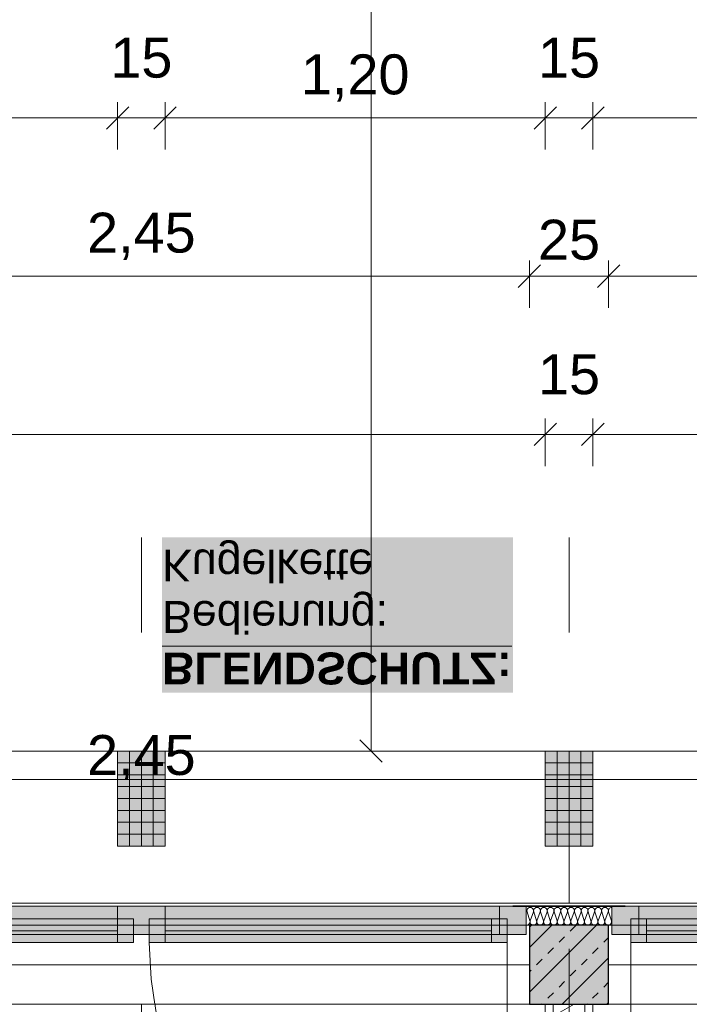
# Model space of a CAD drawing. Header units: metres. Extents: x -167 to 152, y -127 to 99.
# Tile 178 of 225: x -9.83 to -7.72, y -0.12 to 2.99. Entities that reach past the tile are written whole.
import ezdxf

# ---------------------------------------------------------------- set-up
doc = ezdxf.new("R2010")
doc.units = ezdxf.units.M
doc.header["$PDMODE"] = 1
doc.header["$PDSIZE"] = -2
for name, pattern in [('Achsen 01', [5.291531, 3.175, -1.058062, 0.352704, -0.705764]), ('gestrichelt - 01', [2, 1, -1]), ('ISO-07 Punktiert', [0.889, 0.127, -0.762]), ('Raster 01', [2, 1, -1]), ('VW-01 Strichlinie kurz', [2, 1, -1])]:
    doc.linetypes.add(name, pattern=pattern)
doc.layers.get('0').update_dxf_attribs({"lineweight": 25})
for name, color, linetype, lineweight, true_color in [('013_Beton und Stahlbetonarbeiten-000 Brüstung', 7, 'Continuous', 9, 0xa6a6a6), ('013_Beton und Stahlbetonarbeiten-000 Sichtbeton-333 Außenstütze', 5, 'Continuous', 5, 0x0000ff), ('013_Beton und Stahlbetonarbeiten-000 Sichtbeton-334 Außenwandöf', 5, 'Continuous', 5, 0x0000ff), ('014_Fassadenarbeiten-000 Aufsicht Betonfertigteile', 7, 'Continuous', 9, 0xc0c0c0), ('014_Fassadenarbeiten-330 mineralische Dämmung', 7, 'Continuous', 9, 0x666666), ('031_Metallbauarbeiten-330 Aufsicht Metallbauarbeiten', 7, 'Continuous', 9, 0xa6a6a6), ('032_Metallarbeiten-Fenster', 7, 'Continuous', 13, 0x444444), ('039_Trockenbauarbeiten-340 Dämmung', 7, 'Continuous', 9, 0xc0c0c0), ('AV1-Achsen', 1, 'Achsen 01', 18, 0xff0000), ('AV1-Raster', 7, 'Raster 01', 9, 0xa6a6a6)]:
    doc.layers.add(name, color=color, linetype=linetype, lineweight=lineweight, true_color=true_color)
for name, color, linetype, lineweight in [('013_Beton und Stahlbetonarbeiten-000 Unterzüge', 7, 'ISO-07 Punktiert', 13), ('013_Beton und Stahlbetonarbeiten-330 Außenstützen', 7, 'Continuous', 25), ('014_Fassadenarbeiten-330 Betonfertigteile vertikal', 7, 'Continuous', 9), ('030_Sonnenschutzarbeiten-BLENDSCHUTZ', 7, 'Continuous', 5), ('030_Sonnenschutzarbeiten-BLENDSCHUTZ  Beschriftung', 7, 'Continuous', 5), ('039_Trockenbauarbeiten-340 Gipskarton', 7, 'Continuous', 9), ('039_Trockenbauarbeiten-alllg.', 7, 'Continuous', 9), ('_1.35m (3D)', 7, 'Continuous', 9), ('_GRU (2D)', 7, 'Continuous', 9), ('_OG 1 (2D)', 7, 'Continuous', 9), ('_OG 1 - B (3D)', 7, 'Continuous', 9), ('_OG 1 - DS (2D)', 7, 'Continuous', 9), ('Bemaßung-Bemaßung', 7, 'Continuous', 9)]:
    doc.layers.add(name, color=color, linetype=linetype, lineweight=lineweight)
doc.layers.get('0').freeze()
doc.styles.add('Arial', font='arial.ttf')
doc.styles.add('Arial (bold)', font='arialbd.ttf')
doc.dimstyles.new('COE 50', dxfattribs={"dimtxt": 126.090495, "dimasz": 0.001414, "dimexe": 0.001, "dimexo": 0.01, "dimgap": 0.001, "dimtad": 1, "dimdec": 3, "dimtxsty": 'Arial', "dimblk": 'VW_SLASH-4', "dimblk1": 'VW_SLASH-4', "dimblk2": 'VW_SLASH-4', "dimcen": 0, "dimadec": 3, "dimazin": 0, "dimtfac": 0.8, "dimtdec": 3, "dimtix": 1, "dimtmove": 0, "dimatfit": 0, "dimldrblk": 'VW_SLASH-3', "dimfxl": 0.002, "dimfxlon": 1, "dimfrac": 2, "dimtolj": 1, "dimarcsym": 0})
pattern_1 = [(-90, (0, 0), (0.0375, 0), [])]
pattern_2 = [(0, (0, 0), (2e-18, -0.0375), [])]

# ---------------------------------------------------------------- blocks, each defined once
blk = doc.blocks.new('Group-2')
at = {"layer": 'AV1-Raster'}
for p, q in [((-9.45, -22.95), (-9.45, 1.35)), ((-8.1, -22.95), (-8.1, 1.35))]:
    blk.add_line(p, q, dxfattribs=at)
blk = doc.blocks.new('1.35m (3D)')
at = {"layer": 'AV1-Raster', "color": 7}
blk.add_blockref('Group-2', (0, 0), dxfattribs=at)
blk = doc.blocks.new('Blendschutz Beschriftung')
at = {"layer": '030_Sonnenschutzarbeiten-BLENDSCHUTZ  Beschriftung', "color": 254, "linetype": 'Continuous', "transparency": 33554559}
blk.add_solid([(-0.554, -0.1644), (0.554, -0.1644), (-0.554, 0.3267), (0.554, 0.3267)], dxfattribs=at)
at = {"layer": '030_Sonnenschutzarbeiten-BLENDSCHUTZ  Beschriftung', "insert": (-0.554, 0.3002), "char_height": 0.100872, "attachment_point": 1, "line_spacing_factor": 0.967016, "style": 'Arial (bold)'}
blk.add_mtext('{\\LBLENDSCHUTZ:}{\\fArial|b0|i0|c0|p0;\\l\\PBedienung: \\PKugelkette }', dxfattribs=at)
blk = doc.blocks.new('VW_SLASH-4')
at = {"color": 0, "linetype": 'ByBlock', "lineweight": -2, "transparency": 16777216}
blk.add_line((0, 0), (-1, 0), dxfattribs=at)
at = {"color": 0, "linetype": 'Continuous', "lineweight": 15, "transparency": 16777216, "flags": 128}
blk.add_lwpolyline([(0.5, 0.5), (-0.5, -0.5)], dxfattribs=at)
blk = doc.blocks.new('*D46')
at = {"layer": '030_Sonnenschutzarbeiten-BLENDSCHUTZ', "color": 0, "lineweight": -2}
for p, q in [((-10.675, 0.425), (-10.675, 0.575)), ((-8.225, 0.425), (-8.225, 0.575)), ((-8.2957, 0.525), (-10.6043, 0.525))]:
    blk.add_line(p, q, dxfattribs=at)
at = {"layer": 'Defpoints', "color": 0}
for p in [(-10.675, 0.525), (-10.675, -0.215), (-8.225, -0.215)]:
    blk.add_point(p, dxfattribs=at)
at = {"layer": '030_Sonnenschutzarbeiten-BLENDSCHUTZ', "color": 0, "lineweight": -2, "xscale": 0.070693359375, "yscale": 0.070693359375, "zscale": 0.070693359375, "rotation": 180}
blk.add_blockref('VW_SLASH-4', (-10.675, 0.525), dxfattribs=at)
at = {"layer": '030_Sonnenschutzarbeiten-BLENDSCHUTZ', "color": 0, "lineweight": -2, "xscale": 0.070693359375, "yscale": 0.070693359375, "zscale": 0.070693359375}
blk.add_blockref('VW_SLASH-4', (-8.225, 0.525), dxfattribs=at)
at = {"layer": '030_Sonnenschutzarbeiten-BLENDSCHUTZ', "color": 0, "lineweight": 13, "insert": (-9.45, 0.6508), "char_height": 0.12609, "attachment_point": 5, "style": 'Arial'}
blk.add_mtext('\\A1;2,45', dxfattribs=at)
blk = doc.blocks.new('VW_SLASH-3')
at = {"color": 0, "linetype": 'ByBlock', "lineweight": -2, "transparency": 16777216}
blk.add_line((0, 0), (-1, 0), dxfattribs=at)
at = {"color": 0, "linetype": 'Continuous', "lineweight": 15, "transparency": 16777216, "flags": 128}
blk.add_lwpolyline([(0.5, 0.5), (-0.5, -0.5)], dxfattribs=at)
blk = doc.blocks.new('*D47')
at = {"layer": '030_Sonnenschutzarbeiten-BLENDSCHUTZ', "color": 0, "lineweight": -2}
for p, q in [((-7.975, 0.425), (-7.975, 0.575)), ((-5.525, 0.425), (-5.525, 0.575)), ((-5.5957, 0.525), (-7.9043, 0.525))]:
    blk.add_line(p, q, dxfattribs=at)
at = {"layer": 'Defpoints', "color": 0}
for p in [(-7.975, 0.525), (-7.975, -0.24), (-5.525, -0.24)]:
    blk.add_point(p, dxfattribs=at)
at = {"layer": '030_Sonnenschutzarbeiten-BLENDSCHUTZ', "color": 0, "lineweight": -2, "xscale": 0.070693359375, "yscale": 0.070693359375, "zscale": 0.070693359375, "rotation": 180}
blk.add_blockref('VW_SLASH-4', (-7.975, 0.525), dxfattribs=at)
at = {"layer": '030_Sonnenschutzarbeiten-BLENDSCHUTZ', "color": 0, "lineweight": -2, "xscale": 0.070693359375, "yscale": 0.070693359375, "zscale": 0.070693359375}
blk.add_blockref('VW_SLASH-4', (-5.525, 0.525), dxfattribs=at)
at = {"layer": '030_Sonnenschutzarbeiten-BLENDSCHUTZ', "color": 0, "lineweight": 13, "insert": (-6.75, 0.6508), "char_height": 0.12609, "attachment_point": 5, "style": 'Arial'}
blk.add_mtext('\\A1;2,45', dxfattribs=at)
blk = doc.blocks.new('*D66')
at = {"layer": 'Bemaßung-Bemaßung', "color": 0, "lineweight": -2}
for p, q in [((-8.825, 5.675), (-8.675, 5.675)), ((-8.725, 5.6043), (-8.725, 0.7457)), ((-8.825, 0.675), (-8.675, 0.675))]:
    blk.add_line(p, q, dxfattribs=at)
at = {"layer": 'Defpoints', "color": 0}
for p in [(-10.725, 5.675), (-10.725, 0.675), (-8.725, 0.675)]:
    blk.add_point(p, dxfattribs=at)
at = {"layer": 'Bemaßung-Bemaßung', "color": 0, "lineweight": -2, "xscale": 0.070693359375, "yscale": 0.070693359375, "zscale": 0.070693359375}
for p, rotation in [((-8.725, 5.675), 90), ((-8.725, 0.675), 270)]:
    blk.add_blockref('VW_SLASH-4', p, dxfattribs=dict(at, rotation=rotation))
at = {"layer": 'Bemaßung-Bemaßung', "color": 0, "insert": (-8.8356, 3.175), "char_height": 0.10087, "attachment_point": 5, "rotation": 90, "style": 'Arial'}
blk.add_mtext('\\A1;5,00', dxfattribs=at)
blk = doc.blocks.new('Group-239')
at = {"layer": '039_Trockenbauarbeiten-340 Dämmung', "transparency": 33554687, "flags": 128}
blk.add_lwpolyline([(-8.15, -0.1627), (-8.0835, -0.125)], dxfattribs=at)
blk = doc.blocks.new('Group-240')
at = {"layer": '039_Trockenbauarbeiten-340 Dämmung', "transparency": 33554687}
blk.add_blockref('Group-239', (0, 0), dxfattribs=at)
blk = doc.blocks.new('COE - Fenster 01')
at = {"layer": '032_Metallarbeiten-Fenster', "linetype": 'Continuous', "lineweight": 0}
for points in [[(-0.03, 2.515), (-0.03, 2.43), (0.06, 2.43), (0.06, 2.515)], [(0.02, 2.455), (0.02, 2.405), (-0.055, 2.405), (-0.055, 2.455)], [(-0.03, 2.43), (0.06, 2.43), (0.06, 0.17), (-0.03, 0.17)], [(0.02, 2.405), (0.02, 1.375), (-0.055, 1.375), (-0.055, 2.405)], [(0.02, 1.375), (0.02, 1.325), (-0.055, 1.325), (-0.055, 1.375)], [(0.06, 1.375), (0.06, 1.225), (-0.03, 1.225), (-0.03, 1.375)], [(0.02, 1.225), (0.02, 1.275), (-0.055, 1.275), (-0.055, 1.225)], [(0.02, 0.195), (0.02, 1.225), (-0.055, 1.225), (-0.055, 0.195)], [(0.02, 0.145), (0.02, 0.195), (-0.055, 0.195), (-0.055, 0.145)], [(0.06, 0.17), (-0.03, 0.17), (-0.03, 0.085), (0.06, 0.085)]]:
    blk.add_hatch(color=7, dxfattribs=at).paths.add_polyline_path(points)
at = {"layer": '032_Metallarbeiten-Fenster', "color": 7, "linetype": 'gestrichelt - 01', "lineweight": 18, "transparency": 33554687}
for p, q in [((-0.055, 2.455), (-1.185, 2.455)), ((-0.055, 0.145), (-1.185, 0.145))]:
    blk.add_line(p, q, dxfattribs=at)
at = {"layer": '032_Metallarbeiten-Fenster', "color": 7, "lineweight": 18}
for p, q in [((-0.0175, 2.405), (-0.0175, 1.375)), ((-0.0175, 0.195), (-0.0175, 1.225))]:
    blk.add_line(p, q, dxfattribs=at)
at = {"layer": '032_Metallarbeiten-Fenster', "color": 7, "lineweight": 18, "flags": 128}
for points in [[(-0.03, 2.515), (-0.03, 2.43), (0.06, 2.43), (0.06, 2.515)], [(0.02, 2.455), (0.02, 2.405), (-0.055, 2.405), (-0.055, 2.455)], [(-0.03, 2.43), (0.06, 2.43), (0.06, 0.17), (-0.03, 0.17)], [(0.02, 2.405), (0.02, 1.375), (-0.055, 1.375), (-0.055, 2.405)], [(0.02, 1.375), (0.02, 1.325), (-0.055, 1.325), (-0.055, 1.375)], [(0.06, 1.375), (0.06, 1.225), (-0.03, 1.225), (-0.03, 1.375)], [(0.02, 1.225), (0.02, 1.275), (-0.055, 1.275), (-0.055, 1.225)], [(0.02, 0.195), (0.02, 1.225), (-0.055, 1.225), (-0.055, 0.195)], [(0.02, 0.145), (0.02, 0.195), (-0.055, 0.195), (-0.055, 0.145)], [(0.06, 0.17), (-0.03, 0.17), (-0.03, 0.085), (0.06, 0.085)]]:
    blk.add_lwpolyline(points, close=True, dxfattribs=at)
at = {"layer": '032_Metallarbeiten-Fenster', "color": 7, "linetype": 'gestrichelt - 01', "lineweight": 18, "transparency": 33554687}
for centre, start, end in [((-0.055, 2.455), 180.0004, 270), ((-0.055, 0.145), 90, 179.9996)]:
    blk.add_arc(centre, 1.13, start, end, dxfattribs=at)
blk = doc.blocks.new('Group-521')
at = {"layer": '014_Fassadenarbeiten-330 mineralische Dämmung', "transparency": 33554687, "flags": 128}
for points in [[(15.3239, -23.284, 0.513088), (15.3342, -23.27), (15.3252, -23.242, -1.372995), (15.3456, -23.242), (15.3353, -23.27, 1.372583), (15.3557, -23.27), (15.3467, -23.242, -1.372995), (15.3671, -23.242), (15.3567, -23.27, 1.372583), (15.3771, -23.27)], [(15.3353, -23.27, 1.372583), (15.3557, -23.27), (15.3467, -23.242, -1.372995), (15.3671, -23.242), (15.3567, -23.27, 1.372583), (15.3771, -23.27), (15.3681, -23.242, -1.372995), (15.3885, -23.242), (15.3782, -23.27, 1.372583), (15.3986, -23.27), (15.3896, -23.242, -1.372995), (15.41, -23.242), (15.3996, -23.27, 1.372583), (15.42, -23.27), (15.411, -23.242, -1.372995), (15.4314, -23.242), (15.4211, -23.27, 1.372583), (15.4415, -23.27), (15.4325, -23.242, -1.372995), (15.4529, -23.242), (15.4425, -23.27, 1.372583), (15.4629, -23.27), (15.4539, -23.242, -1.372995), (15.4743, -23.242), (15.464, -23.27, 1.372583), (15.4844, -23.27), (15.4754, -23.242, -1.372995), (15.4958, -23.242), (15.4854, -23.27, 1.372583), (15.5058, -23.27), (15.4968, -23.242, -1.372995), (15.5172, -23.242), (15.5069, -23.27, 1.372583), (15.5273, -23.27), (15.5183, -23.242, -1.372995), (15.5387, -23.242), (15.5283, -23.27, 1.372583), (15.5487, -23.27), (15.5397, -23.242, -1.372995), (15.5601, -23.242), (15.5498, -23.27, 1.372583), (15.5702, -23.27), (15.5612, -23.242, -1.372995), (15.5816, -23.242)], [(15.5283, -23.27, 0.324435), (15.5322, -23.282, 0.324435), (15.5448, -23.282, 0.324435), (15.5487, -23.27), (15.5397, -23.242, -0.324488), (15.5436, -23.23, -0.324488), (15.5562, -23.23, -0.324488), (15.5601, -23.242), (15.5498, -23.27, 0.324435), (15.5537, -23.282, 0.324435), (15.5663, -23.282, 0.324435), (15.5702, -23.27), (15.5612, -23.242, -0.324488), (15.5651, -23.23, -0.324488), (15.5777, -23.23, -0.324488), (15.5816, -23.242), (15.5712, -23.27, 0.324435), (15.5751, -23.282, 0.324435), (15.5877, -23.282, 0.324435), (15.5916, -23.27), (15.5826, -23.242, -0.540253), (15.5939, -23.228)], [(15.5939, -23.2791, -0.225321), (15.5927, -23.27), (15.5939, -23.2667)]]:
    blk.add_lwpolyline(points, format="xyb", dxfattribs=at)
blk = doc.blocks.new('Group-525')
at = {"layer": '014_Fassadenarbeiten-330 mineralische Dämmung', "transparency": 33554687}
blk.add_blockref('Group-521', (0, 0), dxfattribs=at)
blk = doc.blocks.new('Parametric Object-73')
at = {"layer": '014_Fassadenarbeiten-330 mineralische Dämmung', "color": 7, "transparency": 33554687}
blk.add_blockref('Group-525', (0, 0), dxfattribs=at)
at = {"layer": '014_Fassadenarbeiten-330 mineralische Dämmung', "color": 0, "flags": 1}
for tag in ['IFC_UUID', 'instanceID', 'prm0_name', 'prm0_type', 'prm0_value', 'prm1_name', 'prm1_type', 'prm1_value', 'prm2_name', 'prm2_type', 'prm2_value', 'prm3_name', 'prm3_type', 'prm3_value', 'prm4_name', 'prm4_type', 'prm4_value', 'prm5_name', 'prm5_type', 'prm5_value', 'prm6_name', 'prm6_type', 'prm6_value']:
    blk.add_attdef(tag, (-8.2351, 0.1225), '', height=0.00018, dxfattribs=at)
blk = doc.blocks.new('*D1667')
at = {"layer": 'Bemaßung-Bemaßung', "color": 0, "linetype": 'Continuous', "lineweight": -2}
for p, q in [((-8.025, 2.575), (-8.025, 2.725)), ((-6.825, 2.575), (-6.825, 2.725)), ((-7.9543, 2.675), (-6.8957, 2.675))]:
    blk.add_line(p, q, dxfattribs=at)
at = {"layer": 'Defpoints', "color": 0}
for p in [(-6.825, 2.675), (-8.025, 0.675), (-6.825, 0.675)]:
    blk.add_point(p, dxfattribs=at)
at = {"layer": 'Bemaßung-Bemaßung', "color": 0, "lineweight": -2, "xscale": 0.070693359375, "yscale": 0.070693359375, "zscale": 0.070693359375, "rotation": 180}
blk.add_blockref('VW_SLASH-4', (-8.025, 2.675), dxfattribs=at)
at = {"layer": 'Bemaßung-Bemaßung', "color": 0, "lineweight": -2, "xscale": 0.070693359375, "yscale": 0.070693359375, "zscale": 0.070693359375}
blk.add_blockref('VW_SLASH-4', (-6.825, 2.675), dxfattribs=at)
at = {"layer": 'Bemaßung-Bemaßung', "color": 0, "insert": (-7.425, 2.8008), "char_height": 0.12609, "attachment_point": 5, "style": 'Arial'}
blk.add_mtext('\\A1;1,20', dxfattribs=at)
blk = doc.blocks.new('*D1668')
at = {"layer": 'Bemaßung-Bemaßung', "color": 0, "linetype": 'Continuous', "lineweight": -2}
for p, q in [((-8.175, 2.575), (-8.175, 2.725)), ((-8.025, 2.575), (-8.025, 2.725)), ((-8.2457, 2.675), (-8.3164, 2.675)), ((-8.175, 2.675), (-8.025, 2.675)), ((-7.9543, 2.675), (-7.8836, 2.675))]:
    blk.add_line(p, q, dxfattribs=at)
at = {"layer": 'Defpoints', "color": 0}
for p in [(-8.025, 2.675), (-8.175, 0.675), (-8.025, 0.675)]:
    blk.add_point(p, dxfattribs=at)
at = {"layer": 'Bemaßung-Bemaßung', "color": 0, "lineweight": -2, "xscale": 0.070693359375, "yscale": 0.070693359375, "zscale": 0.070693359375}
blk.add_blockref('VW_SLASH-4', (-8.175, 2.675), dxfattribs=at)
at = {"layer": 'Bemaßung-Bemaßung', "color": 0, "lineweight": -2, "xscale": 0.070693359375, "yscale": 0.070693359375, "zscale": 0.070693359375, "rotation": 180}
blk.add_blockref('VW_SLASH-4', (-8.025, 2.675), dxfattribs=at)
at = {"layer": 'Bemaßung-Bemaßung', "color": 0, "insert": (-8.1, 2.8644), "char_height": 0.12609, "attachment_point": 5, "style": 'Arial'}
blk.add_mtext('\\A1;15', dxfattribs=at)
blk = doc.blocks.new('*D1669')
at = {"layer": 'Bemaßung-Bemaßung', "color": 0, "linetype": 'Continuous', "lineweight": -2}
for p, q in [((-9.375, 2.575), (-9.375, 2.725)), ((-8.175, 2.575), (-8.175, 2.725)), ((-9.3043, 2.675), (-8.2457, 2.675))]:
    blk.add_line(p, q, dxfattribs=at)
at = {"layer": 'Defpoints', "color": 0}
for p in [(-8.175, 2.675), (-9.375, 0.675), (-8.175, 0.675)]:
    blk.add_point(p, dxfattribs=at)
at = {"layer": 'Bemaßung-Bemaßung', "color": 0, "lineweight": -2, "xscale": 0.070693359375, "yscale": 0.070693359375, "zscale": 0.070693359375, "rotation": 180}
blk.add_blockref('VW_SLASH-4', (-9.375, 2.675), dxfattribs=at)
at = {"layer": 'Bemaßung-Bemaßung', "color": 0, "lineweight": -2, "xscale": 0.070693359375, "yscale": 0.070693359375, "zscale": 0.070693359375}
blk.add_blockref('VW_SLASH-4', (-8.175, 2.675), dxfattribs=at)
at = {"layer": 'Bemaßung-Bemaßung', "color": 0, "insert": (-8.775, 2.8008), "char_height": 0.12609, "attachment_point": 5, "style": 'Arial'}
blk.add_mtext('\\A1;1,20', dxfattribs=at)
blk = doc.blocks.new('*D1670')
at = {"layer": 'Bemaßung-Bemaßung', "color": 0, "linetype": 'Continuous', "lineweight": -2}
for p, q in [((-9.525, 2.575), (-9.525, 2.725)), ((-9.375, 2.575), (-9.375, 2.725)), ((-9.5957, 2.675), (-9.6664, 2.675)), ((-9.525, 2.675), (-9.375, 2.675)), ((-9.3043, 2.675), (-9.2336, 2.675))]:
    blk.add_line(p, q, dxfattribs=at)
at = {"layer": 'Defpoints', "color": 0}
for p in [(-9.375, 2.675), (-9.525, 0.675), (-9.375, 0.675)]:
    blk.add_point(p, dxfattribs=at)
at = {"layer": 'Bemaßung-Bemaßung', "color": 0, "lineweight": -2, "xscale": 0.070693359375, "yscale": 0.070693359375, "zscale": 0.070693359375}
blk.add_blockref('VW_SLASH-4', (-9.525, 2.675), dxfattribs=at)
at = {"layer": 'Bemaßung-Bemaßung', "color": 0, "lineweight": -2, "xscale": 0.070693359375, "yscale": 0.070693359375, "zscale": 0.070693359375, "rotation": 180}
blk.add_blockref('VW_SLASH-4', (-9.375, 2.675), dxfattribs=at)
at = {"layer": 'Bemaßung-Bemaßung', "color": 0, "insert": (-9.45, 2.8644), "char_height": 0.12609, "attachment_point": 5, "style": 'Arial'}
blk.add_mtext('\\A1;15', dxfattribs=at)
blk = doc.blocks.new('*D1671')
at = {"layer": 'Bemaßung-Bemaßung', "color": 0, "linetype": 'Continuous', "lineweight": -2}
for p, q in [((-10.725, 2.575), (-10.725, 2.725)), ((-9.525, 2.575), (-9.525, 2.725)), ((-10.6543, 2.675), (-9.5957, 2.675))]:
    blk.add_line(p, q, dxfattribs=at)
at = {"layer": 'Defpoints', "color": 0}
for p in [(-9.525, 2.675), (-10.725, 0.675), (-9.525, 0.675)]:
    blk.add_point(p, dxfattribs=at)
at = {"layer": 'Bemaßung-Bemaßung', "color": 0, "lineweight": -2, "xscale": 0.070693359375, "yscale": 0.070693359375, "zscale": 0.070693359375, "rotation": 180}
blk.add_blockref('VW_SLASH-4', (-10.725, 2.675), dxfattribs=at)
at = {"layer": 'Bemaßung-Bemaßung', "color": 0, "lineweight": -2, "xscale": 0.070693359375, "yscale": 0.070693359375, "zscale": 0.070693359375}
blk.add_blockref('VW_SLASH-4', (-9.525, 2.675), dxfattribs=at)
at = {"layer": 'Bemaßung-Bemaßung', "color": 0, "insert": (-10.125, 2.8008), "char_height": 0.12609, "attachment_point": 5, "style": 'Arial'}
blk.add_mtext('\\A1;1,20', dxfattribs=at)
blk = doc.blocks.new('*D1722')
at = {"layer": 'Bemaßung-Bemaßung', "color": 0, "lineweight": -2}
for p, q in [((-10.675, 2.075), (-10.675, 2.225)), ((-8.225, 2.075), (-8.225, 2.225)), ((-8.2957, 2.175), (-10.6043, 2.175))]:
    blk.add_line(p, q, dxfattribs=at)
at = {"layer": 'Defpoints', "color": 0}
for p in [(-10.675, 2.175), (-10.675, -0.125), (-8.225, -0.125)]:
    blk.add_point(p, dxfattribs=at)
at = {"layer": 'Bemaßung-Bemaßung', "color": 0, "lineweight": -2, "xscale": 0.070693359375, "yscale": 0.070693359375, "zscale": 0.070693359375, "rotation": 180}
blk.add_blockref('VW_SLASH-4', (-10.675, 2.175), dxfattribs=at)
at = {"layer": 'Bemaßung-Bemaßung', "color": 0, "lineweight": -2, "xscale": 0.070693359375, "yscale": 0.070693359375, "zscale": 0.070693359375}
blk.add_blockref('VW_SLASH-4', (-8.225, 2.175), dxfattribs=at)
at = {"layer": 'Bemaßung-Bemaßung', "color": 0, "insert": (-9.45, 2.3008), "char_height": 0.12609, "attachment_point": 5, "style": 'Arial'}
blk.add_mtext('\\A1;2,45', dxfattribs=at)
blk = doc.blocks.new('*D1723')
at = {"layer": 'Bemaßung-Bemaßung', "color": 0, "lineweight": -2}
for p, q in [((-8.225, 2.075), (-8.225, 2.225)), ((-7.975, 2.075), (-7.975, 2.225)), ((-8.2957, 2.175), (-8.3664, 2.175)), ((-7.975, 2.175), (-8.225, 2.175)), ((-7.9043, 2.175), (-7.8336, 2.175))]:
    blk.add_line(p, q, dxfattribs=at)
at = {"layer": 'Defpoints', "color": 0}
for p in [(-8.225, 2.175), (-8.225, -0.125), (-7.975, -0.125)]:
    blk.add_point(p, dxfattribs=at)
at = {"layer": 'Bemaßung-Bemaßung', "color": 0, "lineweight": -2, "xscale": 0.070693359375, "yscale": 0.070693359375, "zscale": 0.070693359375}
blk.add_blockref('VW_SLASH-4', (-8.225, 2.175), dxfattribs=at)
at = {"layer": 'Bemaßung-Bemaßung', "color": 0, "lineweight": -2, "xscale": 0.070693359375, "yscale": 0.070693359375, "zscale": 0.070693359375, "rotation": 180}
blk.add_blockref('VW_SLASH-4', (-7.975, 2.175), dxfattribs=at)
at = {"layer": 'Bemaßung-Bemaßung', "color": 0, "insert": (-8.1, 2.2894), "char_height": 0.12609, "attachment_point": 5, "style": 'Arial'}
blk.add_mtext('\\A1;25', dxfattribs=at)
blk = doc.blocks.new('*D1724')
at = {"layer": 'Bemaßung-Bemaßung', "color": 0, "lineweight": -2}
for p, q in [((-7.975, 2.075), (-7.975, 2.225)), ((-5.525, 2.075), (-5.525, 2.225)), ((-5.5957, 2.175), (-7.9043, 2.175))]:
    blk.add_line(p, q, dxfattribs=at)
at = {"layer": 'Defpoints', "color": 0}
for p in [(-7.975, 2.175), (-7.975, -0.125), (-5.525, -0.125)]:
    blk.add_point(p, dxfattribs=at)
at = {"layer": 'Bemaßung-Bemaßung', "color": 0, "lineweight": -2, "xscale": 0.070693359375, "yscale": 0.070693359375, "zscale": 0.070693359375, "rotation": 180}
blk.add_blockref('VW_SLASH-4', (-7.975, 2.175), dxfattribs=at)
at = {"layer": 'Bemaßung-Bemaßung', "color": 0, "lineweight": -2, "xscale": 0.070693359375, "yscale": 0.070693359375, "zscale": 0.070693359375}
blk.add_blockref('VW_SLASH-4', (-5.525, 2.175), dxfattribs=at)
at = {"layer": 'Bemaßung-Bemaßung', "color": 0, "insert": (-6.75, 2.3008), "char_height": 0.12609, "attachment_point": 5, "style": 'Arial'}
blk.add_mtext('\\A1;2,45', dxfattribs=at)
blk = doc.blocks.new('*D1741')
at = {"layer": 'Bemaßung-Bemaßung', "color": 0, "linetype": 'Continuous', "lineweight": -2}
for p, q in [((-13.375, 1.575), (-13.375, 1.725)), ((-8.175, 1.575), (-8.175, 1.725)), ((-8.2457, 1.675), (-13.3043, 1.675))]:
    blk.add_line(p, q, dxfattribs=at)
at = {"layer": 'Defpoints', "color": 0}
for p in [(-13.375, 1.675), (-13.375, 0.125), (-8.175, -0.125)]:
    blk.add_point(p, dxfattribs=at)
at = {"layer": 'Bemaßung-Bemaßung', "color": 0, "lineweight": -2, "xscale": 0.070693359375, "yscale": 0.070693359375, "zscale": 0.070693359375, "rotation": 180}
blk.add_blockref('VW_SLASH-4', (-13.375, 1.675), dxfattribs=at)
at = {"layer": 'Bemaßung-Bemaßung', "color": 0, "lineweight": -2, "xscale": 0.070693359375, "yscale": 0.070693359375, "zscale": 0.070693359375}
blk.add_blockref('VW_SLASH-4', (-8.175, 1.675), dxfattribs=at)
at = {"layer": 'Bemaßung-Bemaßung', "color": 0, "insert": (-10.775, 1.8008), "char_height": 0.12609, "attachment_point": 5, "style": 'Arial'}
blk.add_mtext('\\A1;5,20', dxfattribs=at)
blk = doc.blocks.new('*D1742')
at = {"layer": 'Bemaßung-Bemaßung', "color": 0, "linetype": 'Continuous', "lineweight": -2}
for p, q in [((-8.175, 1.575), (-8.175, 1.725)), ((-8.025, 1.575), (-8.025, 1.725)), ((-8.2457, 1.675), (-8.3164, 1.675)), ((-8.025, 1.675), (-8.175, 1.675)), ((-7.9543, 1.675), (-7.8836, 1.675))]:
    blk.add_line(p, q, dxfattribs=at)
at = {"layer": 'Defpoints', "color": 0}
for p in [(-8.175, 1.675), (-8.175, -0.125), (-8.025, -0.125)]:
    blk.add_point(p, dxfattribs=at)
at = {"layer": 'Bemaßung-Bemaßung', "color": 0, "lineweight": -2, "xscale": 0.070693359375, "yscale": 0.070693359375, "zscale": 0.070693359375}
blk.add_blockref('VW_SLASH-4', (-8.175, 1.675), dxfattribs=at)
at = {"layer": 'Bemaßung-Bemaßung', "color": 0, "lineweight": -2, "xscale": 0.070693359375, "yscale": 0.070693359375, "zscale": 0.070693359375, "rotation": 180}
blk.add_blockref('VW_SLASH-4', (-8.025, 1.675), dxfattribs=at)
at = {"layer": 'Bemaßung-Bemaßung', "color": 0, "insert": (-8.1, 1.8644), "char_height": 0.12609, "attachment_point": 5, "style": 'Arial'}
blk.add_mtext('\\A1;15', dxfattribs=at)
blk = doc.blocks.new('*D1743')
at = {"layer": 'Bemaßung-Bemaßung', "color": 0, "linetype": 'Continuous', "lineweight": -2}
for p, q in [((-8.025, 1.575), (-8.025, 1.725)), ((-4.125, 1.575), (-4.125, 1.725)), ((-4.1957, 1.675), (-7.9543, 1.675))]:
    blk.add_line(p, q, dxfattribs=at)
at = {"layer": 'Defpoints', "color": 0}
for p in [(-8.025, 1.675), (-8.025, -0.125), (-4.125, -0.125)]:
    blk.add_point(p, dxfattribs=at)
at = {"layer": 'Bemaßung-Bemaßung', "color": 0, "lineweight": -2, "xscale": 0.070693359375, "yscale": 0.070693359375, "zscale": 0.070693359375, "rotation": 180}
blk.add_blockref('VW_SLASH-4', (-8.025, 1.675), dxfattribs=at)
at = {"layer": 'Bemaßung-Bemaßung', "color": 0, "lineweight": -2, "xscale": 0.070693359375, "yscale": 0.070693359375, "zscale": 0.070693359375}
blk.add_blockref('VW_SLASH-4', (-4.125, 1.675), dxfattribs=at)
at = {"layer": 'Bemaßung-Bemaßung', "color": 0, "insert": (-6.075, 1.8008), "char_height": 0.12609, "attachment_point": 5, "style": 'Arial'}
blk.add_mtext('\\A1;3,90', dxfattribs=at)
blk = doc.blocks.new('Group-752')
at = {"layer": 'AV1-Achsen'}
blk.add_line((-43.2844, 0), (4.2656, 0), dxfattribs=at)
blk = doc.blocks.new('GRU (2D)')
at = {"layer": 'AV1-Achsen', "color": 7}
blk.add_blockref('Group-752', (0, 0), dxfattribs=at)
blk = doc.blocks.new('OG 1 - DS (2D)')
at = {"layer": '030_Sonnenschutzarbeiten-BLENDSCHUTZ  Beschriftung', "color": 7, "xscale": -1, "rotation": 180}
blk.add_blockref('Blendschutz Beschriftung', (-8.8304, 1.1856), dxfattribs=at)
at = {"layer": '030_Sonnenschutzarbeiten-BLENDSCHUTZ', "color": 7, "insert": (-9.8121, 0.4413), "char_height": 0.12609, "attachment_point": 1, "line_spacing_factor": 0.969122, "style": 'Arial'}
blk.add_mtext('H=2,50m', dxfattribs=at)
at = {"layer": '030_Sonnenschutzarbeiten-BLENDSCHUTZ', "color": 7, "lineweight": 13}
for p1, p2, distance, picture, middle in [((-8.225, -0.215), (-10.675, -0.215), -0.74, '*D46', (-9.45, 0.6508)), ((-5.525, -0.24), (-7.975, -0.24), -0.765, '*D47', (-6.75, 0.6508))]:
    dim = blk.add_aligned_dim(p1=p1, p2=p2, distance=distance, text='2,45', dimstyle='COE 50', override={"dimtxt": 0.12609, "dimasz": 0.070693, "dimexe": 0.05, "dimgap": 0.05, "dimpost": '<>', "dimtxsty": 'Arial', "dimtmove": 2, "dimfxl": 0.1}, dxfattribs=at)
    dim.commit()
    dim.dimension.update_dxf_attribs({"geometry": picture, "text_midpoint": middle})
blk = doc.blocks.new('OG 1 - B (3D)')
at = {"layer": 'Bemaßung-Bemaßung'}
dim = blk.add_linear_dim(base=(-8.725, 0.675), p1=(-10.725, 5.675), p2=(-10.725, 0.675), angle=270, text='5,00', dimstyle='COE 50', override={"dimtxt": 0.100872, "dimasz": 0.070693, "dimexe": 0.05, "dimgap": 0.05, "dimpost": '<>', "dimtxsty": 'Arial', "dimtmove": 2, "dimfxl": 0.1}, dxfattribs=at)
dim.commit()
dim.dimension.update_dxf_attribs({"geometry": '*D66', "text_midpoint": (-8.8356, 3.175)})
blk = doc.blocks.new('OG 1 (2D)')
at = {"layer": '014_Fassadenarbeiten-000 Aufsicht Betonfertigteile', "flags": 128}
blk.add_lwpolyline([(0.675, 0.675), (-16.125, 0.675), (-16.125, 0.305), (0.305, 0.305)], close=True, dxfattribs=at)
at = {"layer": '039_Trockenbauarbeiten-340 Dämmung', "flags": 128}
blk.add_lwpolyline([(-8.05, -5.475), (-8.05, -0.125), (-8.15, -0.125), (-8.15, -5.475)], close=True, dxfattribs=at)
at = {"layer": 'Bemaßung-Bemaßung', "linetype": 'Continuous'}
for base, p1, p2, text, override, picture, middle in [((-9.375, 2.675), (-9.525, 0.675), (-9.375, 0.675), '15', {"dimtxt": 0.12609, "dimasz": 0.070693, "dimexe": 0.05, "dimgap": 0.05, "dimpost": '<>', "dimtxsty": 'Arial', "dimtix": 0, "dimtmove": 2, "dimfxl": 0.1}, '*D1670', (-9.45, 2.8644)), ((-8.025, 2.675), (-8.175, 0.675), (-8.025, 0.675), '15', {"dimtxt": 0.12609, "dimasz": 0.070693, "dimexe": 0.05, "dimgap": 0.05, "dimpost": '<>', "dimtxsty": 'Arial', "dimtix": 0, "dimtmove": 2, "dimfxl": 0.1}, '*D1668', (-8.1, 2.8644)), ((-9.525, 2.675), (-10.725, 0.675), (-9.525, 0.675), '1,20', {"dimtxt": 0.12609, "dimasz": 0.070693, "dimexe": 0.05, "dimgap": 0.05, "dimpost": '<>', "dimtxsty": 'Arial', "dimtmove": 2, "dimfxl": 0.1}, '*D1671', (-10.125, 2.8008)), ((-8.175, 2.675), (-9.375, 0.675), (-8.175, 0.675), '1,20', {"dimtxt": 0.12609, "dimasz": 0.070693, "dimexe": 0.05, "dimgap": 0.05, "dimpost": '<>', "dimtxsty": 'Arial', "dimtmove": 2, "dimfxl": 0.1}, '*D1669', (-8.775, 2.8008)), ((-6.825, 2.675), (-8.025, 0.675), (-6.825, 0.675), '1,20', {"dimtxt": 0.12609, "dimasz": 0.070693, "dimexe": 0.05, "dimgap": 0.05, "dimpost": '<>', "dimtxsty": 'Arial', "dimtmove": 2, "dimfxl": 0.1}, '*D1667', (-7.425, 2.8008))]:
    dim = blk.add_linear_dim(base=base, p1=p1, p2=p2, text=text, dimstyle='COE 50', override=override, dxfattribs=at)
    dim.commit()
    dim.dimension.update_dxf_attribs({"geometry": picture, "text_midpoint": middle})
at = {"color": 255}
for points in [[(-10.675, -0.125), (-10.675, 0.125), (-8.225, 0.125), (-8.225, -0.125)], [(-7.975, -0.125), (-7.975, 0.125), (-5.525, 0.125), (-5.525, -0.125)]]:
    blk.add_wipeout(points, dxfattribs=at).dxf.layer = '013_Beton und Stahlbetonarbeiten-000 Brüstung'
at = {"layer": '013_Beton und Stahlbetonarbeiten-000 Brüstung', "flags": 128}
for points in [[(-10.675, -0.125), (-10.675, 0.125), (-8.225, 0.125), (-8.225, -0.125)], [(-7.975, -0.125), (-7.975, 0.125), (-5.525, 0.125), (-5.525, -0.125)]]:
    blk.add_lwpolyline(points, close=True, dxfattribs=at)
at = {"layer": '013_Beton und Stahlbetonarbeiten-000 Sichtbeton-334 Außenwandöf', "color": 30}
for points in [[(-8.175, -0.075), (-8.225, -0.125), (-8.175, 0.125), (-8.225, 0.125)], [(-7.975, -0.125), (-8.025, -0.075), (-7.975, 0.125), (-8.025, 0.125)]]:
    blk.add_solid(points, dxfattribs=at)
at = {"layer": '013_Beton und Stahlbetonarbeiten-000 Unterzüge', "linetype": 'VW-01 Strichlinie kurz', "flags": 128}
for points in [[(-10.675, -0.125), (-10.675, 0.125), (-8.225, 0.125), (-8.225, -0.125)], [(-7.975, -0.125), (-7.975, 0.125), (-5.525, 0.125), (-5.525, -0.125)]]:
    blk.add_lwpolyline(points, close=True, dxfattribs=at)
at = {"layer": '039_Trockenbauarbeiten-alllg.'}
for p, q in [((-8.225, 0), (-10.675, 0)), ((-5.525, 0), (-7.975, 0))]:
    blk.add_line(p, q, dxfattribs=at)
at = {"layer": '039_Trockenbauarbeiten-340 Dämmung', "color": 7, "transparency": 33554687}
blk.add_blockref('Group-240', (0, 0), dxfattribs=at)
at = {"color": 255}
blk.add_wipeout([(-10.8, 0.585), (-8.1, 0.585), (-8.1, 0.195), (-10.8, 0.195)], dxfattribs=at).dxf.layer = '031_Metallbauarbeiten-330 Aufsicht Metallbauarbeiten'
at = {"layer": '013_Beton und Stahlbetonarbeiten-330 Außenstützen', "linetype": 'Continuous', "lineweight": 0, "true_color": 0xc0c0c0}
blk.add_hatch(color=9, dxfattribs=at).paths.add_polyline_path([(-7.975, 0.125), (-8.225, 0.125), (-8.225, -0.125), (-7.975, -0.125)])
at = {"layer": '013_Beton und Stahlbetonarbeiten-330 Außenstützen', "linetype": 'Continuous', "lineweight": 13}
h = blk.add_hatch(dxfattribs=at)
h.set_pattern_fill('Stahlbeton', color=251, style=0, pattern_type=2)
h.set_pattern_definition([(45, (0, 0), (0.0707107, -0.0707107), [0.025, -0.025])])
h.paths.add_polyline_path([(-7.975, 0.125), (-8.225, 0.125), (-8.225, -0.125), (-7.975, -0.125)])
h = blk.add_hatch(dxfattribs=at)
h.set_pattern_fill('Stahlbeton-1', color=251, style=0, pattern_type=2)
h.set_pattern_definition([(-135, (0.03106, -0.03313), (0.0707107, -0.0707107), [])])
h.paths.add_polyline_path([(-7.975, 0.125), (-8.225, 0.125), (-8.225, -0.125), (-7.975, -0.125)])
at = {"layer": '014_Fassadenarbeiten-330 Betonfertigteile vertikal', "linetype": 'Continuous', "lineweight": 0}
blk.add_hatch(color=9, dxfattribs=at).paths.add_polyline_path([(-9.525, 0.675), (-9.375, 0.675), (-9.375, 0.375), (-9.525, 0.375)])
at = {"layer": '014_Fassadenarbeiten-330 Betonfertigteile vertikal', "linetype": 'Continuous', "lineweight": 9}
h = blk.add_hatch(dxfattribs=at)
h.set_pattern_fill('Stahlbetonfertigteil', color=8, style=0, pattern_type=2)
h.set_pattern_definition(pattern_1)
h.paths.add_polyline_path([(-9.525, 0.675), (-9.375, 0.675), (-9.375, 0.375), (-9.525, 0.375)])
at = {"layer": '014_Fassadenarbeiten-330 Betonfertigteile vertikal', "linetype": 'Continuous', "lineweight": 13}
h = blk.add_hatch(dxfattribs=at)
h.set_pattern_fill('Stahlbetonfertigteil-1', color=8, style=0, pattern_type=2)
h.set_pattern_definition(pattern_2)
h.paths.add_polyline_path([(-9.525, 0.675), (-9.375, 0.675), (-9.375, 0.375), (-9.525, 0.375)])
at = {"layer": '013_Beton und Stahlbetonarbeiten-000 Sichtbeton-333 Außenstütze', "color": 30}
blk.add_solid([(-7.975, -0.125), (-8.225, -0.125), (-8.025, -0.075), (-8.175, -0.075)], dxfattribs=at)
at = {"layer": '013_Beton und Stahlbetonarbeiten-330 Außenstützen', "flags": 128}
blk.add_lwpolyline([(-7.975, 0.125), (-8.225, 0.125), (-8.225, -0.125), (-7.975, -0.125)], close=True, dxfattribs=at)
at = {"layer": '014_Fassadenarbeiten-330 Betonfertigteile vertikal', "flags": 128}
blk.add_lwpolyline([(-9.525, 0.675), (-9.375, 0.675), (-9.375, 0.375), (-9.525, 0.375)], close=True, dxfattribs=at)
at = {"layer": '031_Metallbauarbeiten-330 Aufsicht Metallbauarbeiten', "flags": 128}
blk.add_lwpolyline([(-10.8, 0.585), (-8.1, 0.585), (-8.1, 0.195), (-10.8, 0.195)], close=True, dxfattribs=at)
at = {"layer": '039_Trockenbauarbeiten-340 Gipskarton', "flags": 128}
for points in [[(-8.175, -5.375), (-8.15, -5.375), (-8.15, -0.125), (-8.175, -0.125)], [(-8.05, -5.375), (-8.025, -5.375), (-8.025, -0.125), (-8.05, -0.125)]]:
    blk.add_lwpolyline(points, close=True, dxfattribs=at)
at = {"layer": '032_Metallarbeiten-Fenster', "color": 7, "rotation": 90}
blk.add_blockref('COE - Fenster 01', (-8.15, 0.125), dxfattribs=at)
at = {"layer": 'Bemaßung-Bemaßung'}
dim = blk.add_linear_dim(base=(-10.675, 2.175), p1=(-8.225, -0.125), p2=(-10.675, -0.125), text='2,45', dimstyle='COE 50', override={"dimtxt": 0.12609, "dimasz": 0.070693, "dimexe": 0.05, "dimgap": 0.05, "dimpost": '<>', "dimtxsty": 'Arial', "dimtmove": 2, "dimfxl": 0.1}, dxfattribs=at)
dim.commit()
dim.dimension.update_dxf_attribs({"geometry": '*D1722', "text_midpoint": (-9.45, 2.3008)})
at = {"layer": 'Bemaßung-Bemaßung', "linetype": 'Continuous'}
dim = blk.add_linear_dim(base=(-13.375, 1.675), p1=(-8.175, -0.125), p2=(-13.375, 0.125), text='5,20', dimstyle='COE 50', override={"dimtxt": 0.12609, "dimasz": 0.070693, "dimexe": 0.05, "dimgap": 0.05, "dimpost": '<>', "dimtxsty": 'Arial', "dimtmove": 2, "dimfxl": 0.1}, dxfattribs=at)
dim.commit()
dim.dimension.update_dxf_attribs({"geometry": '*D1741', "text_midpoint": (-10.775, 1.8008)})
at = {"color": 255}
blk.add_wipeout([(-8.1, 0.585), (-5.4, 0.585), (-5.4, 0.195), (-8.1, 0.195)], dxfattribs=at).dxf.layer = '031_Metallbauarbeiten-330 Aufsicht Metallbauarbeiten'
at = {"layer": '014_Fassadenarbeiten-330 Betonfertigteile vertikal', "linetype": 'Continuous', "lineweight": 0}
blk.add_hatch(color=9, dxfattribs=at).paths.add_polyline_path([(-8.175, 0.675), (-8.025, 0.675), (-8.025, 0.375), (-8.175, 0.375)])
at = {"layer": '014_Fassadenarbeiten-330 Betonfertigteile vertikal', "linetype": 'Continuous', "lineweight": 9}
h = blk.add_hatch(dxfattribs=at)
h.set_pattern_fill('Stahlbetonfertigteil', color=8, style=0, pattern_type=2)
h.set_pattern_definition(pattern_1)
h.paths.add_polyline_path([(-8.175, 0.675), (-8.025, 0.675), (-8.025, 0.375), (-8.175, 0.375)])
at = {"layer": '014_Fassadenarbeiten-330 Betonfertigteile vertikal', "linetype": 'Continuous', "lineweight": 13}
h = blk.add_hatch(dxfattribs=at)
h.set_pattern_fill('Stahlbetonfertigteil-1', color=8, style=0, pattern_type=2)
h.set_pattern_definition(pattern_2)
h.paths.add_polyline_path([(-8.175, 0.675), (-8.025, 0.675), (-8.025, 0.375), (-8.175, 0.375)])
at = {"layer": '032_Metallarbeiten-Fenster', "linetype": 'Continuous', "lineweight": 0, "transparency": 33554687}
blk.add_hatch(color=181, dxfattribs=at).paths.add_polyline_path([(-7.9231, 0.1843), (-8.2769, 0.1843), (-8.2769, 0.1863), (-7.9231, 0.1863)])
at = {"layer": '014_Fassadenarbeiten-330 Betonfertigteile vertikal', "flags": 128}
blk.add_lwpolyline([(-8.175, 0.675), (-8.025, 0.675), (-8.025, 0.375), (-8.175, 0.375)], close=True, dxfattribs=at)
at = {"layer": '031_Metallbauarbeiten-330 Aufsicht Metallbauarbeiten', "flags": 128}
blk.add_lwpolyline([(-8.1, 0.585), (-5.4, 0.585), (-5.4, 0.195), (-8.1, 0.195)], close=True, dxfattribs=at)
at = {"layer": '032_Metallarbeiten-Fenster', "color": 7, "linetype": 'Continuous', "lineweight": 9, "transparency": 33554687, "flags": 128}
blk.add_lwpolyline([(-7.9231, 0.1843), (-8.2769, 0.1843), (-8.2769, 0.1863), (-7.9231, 0.1863)], close=True, dxfattribs=at)
at = {"layer": '014_Fassadenarbeiten-330 mineralische Dämmung', "rotation": 180}
blk.add_blockref('Parametric Object-73', (7.3589, -23.103), dxfattribs=at)
at = {"layer": '032_Metallarbeiten-Fenster', "color": 7, "rotation": 90}
blk.add_blockref('COE - Fenster 01', (-5.45, 0.125), dxfattribs=at)
at = {"layer": 'Bemaßung-Bemaßung'}
for base, p1, p2, text, picture, middle in [((-8.225, 2.175), (-7.975, -0.125), (-8.225, -0.125), '25', '*D1723', (-8.1, 2.2894)), ((-7.975, 2.175), (-5.525, -0.125), (-7.975, -0.125), '2,45', '*D1724', (-6.75, 2.3008))]:
    dim = blk.add_linear_dim(base=base, p1=p1, p2=p2, text=text, dimstyle='COE 50', override={"dimtxt": 0.12609, "dimasz": 0.070693, "dimexe": 0.05, "dimgap": 0.05, "dimpost": '<>', "dimtxsty": 'Arial', "dimtmove": 2, "dimfxl": 0.1}, dxfattribs=at)
    dim.commit()
    dim.dimension.update_dxf_attribs({"geometry": picture, "text_midpoint": middle})
at = {"layer": 'Bemaßung-Bemaßung', "linetype": 'Continuous'}
for base, p1, p2, text, override, picture, middle in [((-8.175, 1.675), (-8.025, -0.125), (-8.175, -0.125), '15', {"dimtxt": 0.12609, "dimasz": 0.070693, "dimexe": 0.05, "dimgap": 0.05, "dimpost": '<>', "dimtxsty": 'Arial', "dimtix": 0, "dimtmove": 2, "dimfxl": 0.1}, '*D1742', (-8.1, 1.8644)), ((-8.025, 1.675), (-4.125, -0.125), (-8.025, -0.125), '3,90', {"dimtxt": 0.12609, "dimasz": 0.070693, "dimexe": 0.05, "dimgap": 0.05, "dimpost": '<>', "dimtxsty": 'Arial', "dimtmove": 2, "dimfxl": 0.1}, '*D1743', (-6.075, 1.8008))]:
    dim = blk.add_linear_dim(base=base, p1=p1, p2=p2, text=text, dimstyle='COE 50', override=override, dxfattribs=at)
    dim.commit()
    dim.dimension.update_dxf_attribs({"geometry": picture, "text_midpoint": middle})

msp = doc.modelspace()

# ---------------------------------------------------------------- block references
at = {"layer": '_1.35m (3D)'}
msp.add_blockref('1.35m (3D)', (0, 0), dxfattribs=at)

# ---------------------------------------------------------------- next in the draw order: block references
at = {"layer": '_OG 1 - DS (2D)'}
msp.add_blockref('OG 1 - DS (2D)', (0, 0), dxfattribs=at)

# ---------------------------------------------------------------- next in the draw order: block references
at = {"layer": '_OG 1 - B (3D)'}
msp.add_blockref('OG 1 - B (3D)', (0, 0), dxfattribs=at)

# ---------------------------------------------------------------- next in the draw order: block references
at = {"layer": '_OG 1 (2D)'}
msp.add_blockref('OG 1 (2D)', (0, 0), dxfattribs=at)

# ---------------------------------------------------------------- next in the draw order: block references
at = {"layer": '_GRU (2D)'}
msp.add_blockref('GRU (2D)', (0, 0), dxfattribs=at)

doc.saveas('drawing.dxf')
